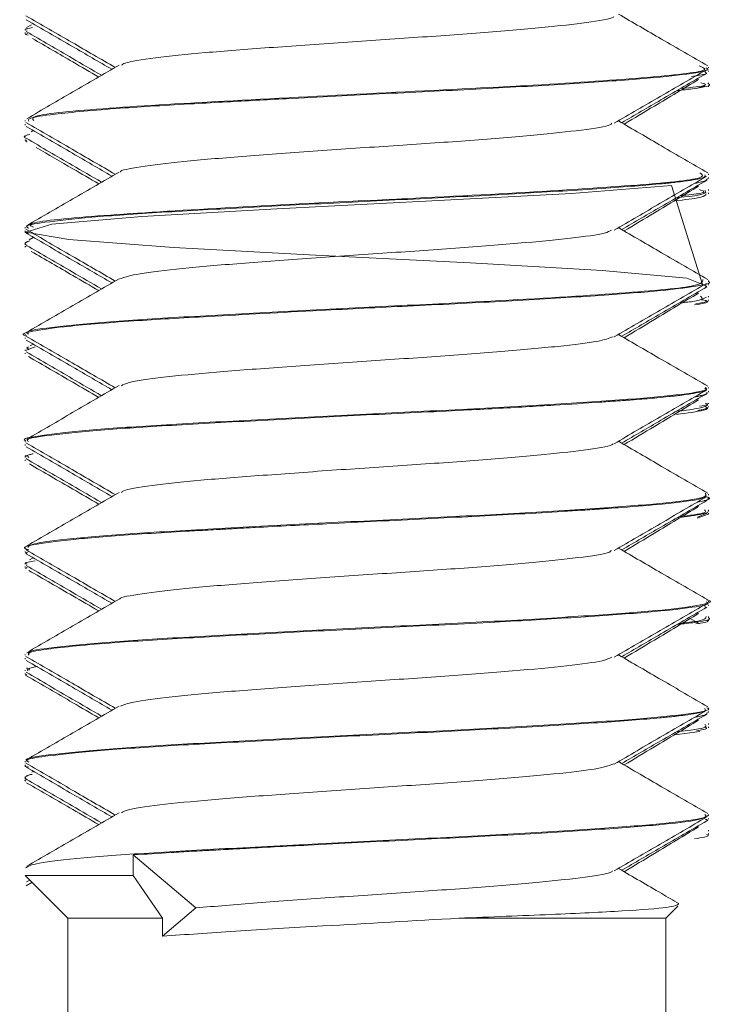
# Model space of a CAD drawing. Header units: millimetres. Extents: x -336 to 487, y -1247 to -28.
# Tile 37 of 49: x 369.45 to 377.58, y -494.82 to -483.29. Entities that reach past the tile are written whole.
import ezdxf

# ---------------------------------------------------------------- set-up
doc = ezdxf.new("R2010")
doc.units = ezdxf.units.MM

msp = doc.modelspace()

# ---------------------------------------------------------------- linework, layer by layer
at = {"color": 7, "linetype": 'Continuous', "lineweight": 15}
for p, q in [((369.515, -483.407), (369.515, -483.416)), ((369.515, -483.445), (369.515, -483.456)), ((369.589, -483.355), (369.533, -483.387)), ((377.515, -483.858), (377.515, -483.849)), ((377.515, -483.902), (377.515, -483.891)), ((377.515, -484.042), (377.515, -484.032)), ((377.474, -484.07), (377.375, -484.099)), ((377.515, -484.081), (377.515, -484.07)), ((369.515, -484.474), (369.515, -484.483)), ((369.515, -484.517), (369.515, -484.527)), ((369.611, -484.592), (369.586, -484.607)), ((369.515, -484.657), (369.515, -484.667)), ((369.515, -484.696), (369.515, -484.706)), ((377.515, -485.108), (377.515, -485.099)), ((377.515, -485.152), (377.515, -485.142)), ((377.515, -485.292), (377.515, -485.282)), ((377.515, -485.331), (377.515, -485.321)), ((369.515, -485.723), (369.515, -485.733)), ((369.515, -485.767), (369.515, -485.777)), ((369.611, -485.842), (369.563, -485.87)), ((369.515, -485.907), (369.515, -485.917)), ((369.515, -485.946), (369.515, -485.956)), ((377.493, -486.421), (377.472, -486.402)), ((377.515, -486.358), (377.515, -486.348)), ((377.515, -486.402), (377.515, -486.392)), ((377.429, -486.574), (377.492, -486.542)), ((377.515, -486.542), (377.515, -486.531)), ((377.515, -486.581), (377.515, -486.571)), ((369.515, -486.973), (369.515, -486.983)), ((369.515, -487.017), (369.515, -487.027)), ((369.521, -487.167), (369.633, -487.125)), ((369.554, -487.125), (369.533, -487.137)), ((369.542, -487.137), (369.558, -487.157)), ((369.611, -487.092), (369.575, -487.113)), ((369.515, -487.157), (369.515, -487.167)), ((369.515, -487.196), (369.515, -487.206)), ((377.515, -487.608), (377.515, -487.598)), ((377.515, -487.652), (377.515, -487.642)), ((377.515, -487.792), (377.515, -487.782)), ((377.515, -487.831), (377.515, -487.821)), ((369.515, -488.223), (369.515, -488.233)), ((369.515, -488.267), (369.515, -488.277)), ((369.515, -488.406), (369.515, -488.417)), ((369.515, -488.446), (369.515, -488.456)), ((377.515, -488.858), (377.515, -488.848)), ((377.515, -488.902), (377.515, -488.892)), ((377.383, -489.127), (377.511, -489.081)), ((377.5, -489.071), (377.387, -489.116)), ((377.515, -489.042), (377.515, -489.032)), ((377.515, -489.081), (377.515, -489.071)), ((369.515, -489.473), (369.515, -489.483)), ((369.515, -489.517), (369.515, -489.527)), ((369.515, -489.657), (369.515, -489.666)), ((369.611, -489.592), (369.568, -489.617)), ((369.515, -489.696), (369.515, -489.706)), ((369.52, -489.716), (369.54, -489.706)), ((377.515, -490.108), (377.515, -490.098)), ((377.477, -490.171), (377.472, -490.152)), ((377.515, -490.152), (377.515, -490.142)), ((377.409, -490.366), (377.301, -490.302)), ((377.515, -490.292), (377.515, -490.281)), ((377.515, -490.331), (377.515, -490.321)), ((369.515, -490.723), (369.515, -490.733)), ((369.515, -490.767), (369.515, -490.777)), ((369.515, -490.907), (369.515, -490.917)), ((369.515, -490.946), (369.515, -490.956)), ((369.543, -490.881), (369.533, -490.887)), ((369.567, -490.887), (369.561, -490.907)), ((377.515, -491.358), (377.515, -491.348)), ((377.515, -491.402), (377.515, -491.392)), ((377.122, -491.665), (377.415, -491.625)), ((377.515, -491.542), (377.515, -491.532)), ((377.515, -491.581), (377.515, -491.571)), ((369.515, -491.973), (369.515, -491.983)), ((369.515, -492.017), (369.515, -492.027)), ((369.611, -492.092), (369.592, -492.103)), ((369.515, -492.156), (369.515, -492.167)), ((369.515, -492.196), (369.515, -492.206)), ((377.515, -492.608), (377.515, -492.598)), ((377.515, -492.652), (377.515, -492.642)), ((377.515, -492.792), (377.515, -492.782)), ((377.515, -492.831), (377.515, -492.821)), ((370.78, -493.07), (370.78, -493.311)), ((370.78, -493.07), (371.514, -493.69)), ((369.515, -493.311), (370.015, -493.811)), ((370.78, -493.311), (369.515, -493.311)), ((369.57, -493.366), (369.533, -493.387)), ((370.78, -493.311), (371.122, -493.811)), ((369.595, -493.391), (369.526, -493.43)), ((371.514, -493.69), (371.122, -494.021)), ((377.015, -493.811), (377.155, -493.67)), ((370.015, -493.811), (370.015, -508.811)), ((370.015, -493.811), (371.122, -493.811)), ((371.122, -493.811), (371.122, -494.021)), ((374.593, -493.811), (377.015, -493.811)), ((377.015, -508.811), (377.015, -493.811))]:
    msp.add_line(p, q, dxfattribs=at)
at = {"color": 7, "linetype": 'Continuous', "lineweight": 15, "flags": 128}
msp.add_lwpolyline([(377.444, -486.392), (377.081, -485.235), (375.913, -485.327), (374.277, -485.415), (372.461, -485.508), (370.881, -485.597), (369.826, -485.688), (369.522, -485.779), (370.026, -485.868), (371.252, -485.96), (372.916, -486.049), (374.725, -486.141), (376.272, -486.23), (377.263, -486.32), (377.495, -486.412), (377.495, -486.412)], dxfattribs=at)
at = {"color": 7, "linetype": 'Continuous', "lineweight": 15}
for points, knots in [([(369.525, -483.247), (369.705, -483.352), (370.053, -483.553), (370.401, -483.755), (370.569, -483.853)], [0, 0, 0, 0, 0.517336, 1, 1, 1, 1]), ([(369.529, -483.294), (369.709, -483.398), (370.043, -483.592), (370.377, -483.786), (370.531, -483.875)], [0, 0, 0, 0, 0.5397707, 1, 1, 1, 1]), ([(376.408, -483.257), (376.408, -483.257), (376.409, -483.278), (376.164, -483.321), (375.677, -483.377), (374.963, -483.441), (374.124, -483.5), (373.227, -483.559), (372.36, -483.622), (371.591, -483.679), (371.014, -483.741), (370.685, -483.791), (370.654, -483.819), (370.645, -483.828)], [0, 0, 0, 0, 0.002796, 0.109366, 0.213685, 0.32036, 0.425852, 0.530935, 0.637723, 0.74212, 0.848478, 0.954549, 1, 1, 1, 1]), ([(377.507, -483.835), (377.327, -483.731), (376.978, -483.529), (376.629, -483.326), (376.46, -483.228)], [0, 0, 0, 0, 0.515927, 1, 1, 1, 1]), ([(369.552, -483.475), (369.539, -483.472), (369.506, -483.466), (369.528, -483.46), (369.541, -483.456)], [0, 0, 0, 0, 0.411339, 1, 1, 1, 1]), ([(369.537, -483.416), (369.528, -483.413), (369.499, -483.403), (369.558, -483.393), (369.601, -483.386)], [0, 0, 0, 0, 0.288225, 1, 1, 1, 1]), ([(369.527, -483.432), (369.707, -483.537), (370.001, -483.707), (370.296, -483.879), (370.41, -483.945)], [0, 0, 0, 0, 0.611587, 1, 1, 1, 1]), ([(369.6, -483.514), (369.758, -483.605), (370.017, -483.755), (370.276, -483.906), (370.377, -483.965)], [0, 0, 0, 0, 0.609118, 1, 1, 1, 1]), ([(370.614, -483.827), (370.435, -483.931), (370.075, -484.14), (369.715, -484.348), (369.535, -484.453)], [0, 0, 0, 0, 0.499694, 1, 1, 1, 1]), ([(369.557, -484.483), (369.552, -484.472), (369.539, -484.444), (369.875, -484.395), (370.519, -484.334), (371.291, -484.288), (371.963, -484.251), (372.703, -484.211), (373.729, -484.159), (374.883, -484.104), (375.919, -484.044), (376.76, -483.986), (377.302, -483.931), (377.545, -483.885), (377.496, -483.862), (377.487, -483.858)], [0, 0, 0, 0, 0.055268, 0.134327, 0.243455, 0.331208, 0.36567, 0.424276, 0.517588, 0.608931, 0.702328, 0.79501, 0.886713, 0.980314, 1, 1, 1, 1]), ([(377.405, -483.836), (377.445, -483.85), (377.567, -483.894), (376.889, -483.969), (375.542, -484.061), (373.741, -484.148), (371.899, -484.243), (370.414, -484.329), (369.567, -484.41), (369.602, -484.457), (369.615, -484.474)], [0, 0, 0, 0, 0.067325, 0.209247, 0.351413, 0.492348, 0.635323, 0.77606, 0.918759, 1, 1, 1, 1]), ([(376.411, -484.507), (376.591, -484.402), (376.95, -484.193), (377.311, -483.984), (377.491, -483.88)], [0, 0, 0, 0, 0.499656, 1, 1, 1, 1]), ([(377.316, -483.958), (377.383, -483.949), (377.516, -483.931), (377.486, -483.911), (377.472, -483.902)], [0, 0, 0, 0, 0.509237, 1, 1, 1, 1]), ([(376.499, -484.5), (376.652, -484.411), (376.984, -484.218), (377.317, -484.025), (377.497, -483.921)], [0, 0, 0, 0, 0.460378, 1, 1, 1, 1]), ([(376.528, -484.517), (376.646, -484.446), (376.937, -484.272), (377.227, -484.097), (377.399, -483.993)], [0, 0, 0, 0, 0.406138, 1, 1, 1, 1]), ([(377.427, -484.032), (377.46, -484.042), (377.541, -484.064), (377.319, -484.087), (377.189, -484.1)], [0, 0, 0, 0, 0.409917, 1, 1, 1, 1]), ([(377.147, -484.124), (377.21, -484.117), (377.452, -484.092), (377.565, -484.063), (377.51, -484.042), (377.507, -484.042)], [0, 0, 0, 0, 0.252171, 0.966306, 1, 1, 1, 1]), ([(377.507, -485.085), (377.327, -484.981), (376.978, -484.779), (376.629, -484.576), (376.46, -484.478)], [0, 0, 0, 0, 0.515927, 1, 1, 1, 1]), ([(369.525, -484.497), (369.705, -484.602), (370.053, -484.803), (370.401, -485.005), (370.569, -485.103)], [0, 0, 0, 0, 0.517336, 1, 1, 1, 1]), ([(369.529, -484.544), (369.709, -484.648), (370.043, -484.842), (370.377, -485.036), (370.531, -485.125)], [0, 0, 0, 0, 0.5397707, 1, 1, 1, 1]), ([(376.383, -484.507), (376.378, -484.513), (376.359, -484.54), (376.055, -484.586), (375.5, -484.644), (374.746, -484.708), (373.883, -484.765), (372.985, -484.826), (372.139, -484.889), (371.409, -484.945), (370.899, -485.009), (370.636, -485.051), (370.632, -485.074), (370.632, -485.077)], [0, 0, 0, 0, 0.03245, 0.138398, 0.243085, 0.349934, 0.454567, 0.560583, 0.666992, 0.771372, 0.878148, 0.983312, 1, 1, 1, 1]), ([(369.528, -484.682), (369.527, -484.682), (369.488, -484.67), (369.514, -484.653), (369.558, -484.638), (369.57, -484.633)], [0, 0, 0, 0, 0.01915, 0.724678, 1, 1, 1, 1]), ([(369.537, -484.725), (369.532, -484.723), (369.514, -484.717), (369.524, -484.711), (369.532, -484.706)], [0, 0, 0, 0, 0.253305, 1, 1, 1, 1]), ([(369.527, -484.682), (369.707, -484.787), (370.001, -484.957), (370.296, -485.129), (370.41, -485.195)], [0, 0, 0, 0, 0.611587, 1, 1, 1, 1]), ([(369.645, -484.79), (369.788, -484.873), (370.032, -485.014), (370.276, -485.156), (370.377, -485.215)], [0, 0, 0, 0, 0.5850163, 1, 1, 1, 1]), ([(369.557, -485.733), (369.545, -485.727), (369.496, -485.704), (369.736, -485.664), (370.245, -485.606), (371.08, -485.548), (372.112, -485.493), (373.261, -485.432), (374.433, -485.376), (375.528, -485.318), (376.301, -485.268), (376.732, -485.235), (376.915, -485.219), (376.999, -485.211), (377.039, -485.207), (377.059, -485.205), (377.068, -485.204), (377.073, -485.204), (377.076, -485.203), (377.077, -485.203), (377.077, -485.203), (377.078, -485.203), (377.078, -485.203), (377.078, -485.203), (377.078, -485.203), (377.078, -485.203), (377.078, -485.203), (377.098, -485.201), (377.153, -485.195), (377.307, -485.175), (377.489, -485.145), (377.479, -485.12), (377.474, -485.108)], [0, 0, 0, 0, 0.028646, 0.1090848, 0.2024555, 0.295096, 0.3867768, 0.4803471, 0.5721044, 0.6646545, 0.7580646, 0.8038455, 0.8267495, 0.8382031, 0.8439301, 0.8467936, 0.8482253, 0.8489412, 0.8492991, 0.8494781, 0.8495676, 0.8496123, 0.8496347, 0.8496459, 0.8496515, 0.8496543, 0.8496557, 0.8496571, 0.8604065, 0.8795796, 0.9431048, 1, 1, 1, 1]), ([(370.614, -485.077), (370.435, -485.181), (370.075, -485.39), (369.715, -485.598), (369.535, -485.703)], [0, 0, 0, 0, 0.499694, 1, 1, 1, 1]), ([(377.414, -485.086), (377.442, -485.106), (377.511, -485.156), (376.691, -485.234), (375.237, -485.328), (373.4, -485.415), (371.587, -485.509), (370.211, -485.597), (369.501, -485.669), (369.589, -485.712), (369.614, -485.723)], [0, 0, 0, 0, 0.093038, 0.234293, 0.377192, 0.517981, 0.66097, 0.802093, 0.944097, 1, 1, 1, 1]), ([(376.411, -485.757), (376.591, -485.652), (376.95, -485.443), (377.311, -485.234), (377.491, -485.13)], [0, 0, 0, 0, 0.499656, 1, 1, 1, 1]), ([(376.499, -485.75), (376.652, -485.661), (376.984, -485.468), (377.317, -485.275), (377.497, -485.171)], [0, 0, 0, 0, 0.460378, 1, 1, 1, 1]), ([(377.355, -485.209), (377.359, -485.208), (377.367, -485.207), (377.375, -485.205), (377.381, -485.204), (377.383, -485.204), (377.385, -485.203), (377.385, -485.203), (377.386, -485.203), (377.386, -485.203), (377.386, -485.203), (377.386, -485.203), (377.386, -485.203), (377.386, -485.203), (377.386, -485.203), (377.397, -485.201), (377.427, -485.195), (377.494, -485.178), (377.499, -485.163), (377.502, -485.152)], [0, 0, 0, 0, 0.039023, 0.070687, 0.08652, 0.094436, 0.098394, 0.100373, 0.101362, 0.101857, 0.102104, 0.102228, 0.10229, 0.102321, 0.102336, 0.102352, 0.221219, 0.433236, 1, 1, 1, 1]), ([(376.528, -485.767), (376.646, -485.696), (376.937, -485.522), (377.227, -485.347), (377.399, -485.243)], [0, 0, 0, 0, 0.406138, 1, 1, 1, 1]), ([(377.14, -485.378), (377.148, -485.378), (377.365, -485.358), (377.506, -485.329), (377.48, -485.301), (377.472, -485.292)], [0, 0, 0, 0, 0.02685, 0.69824, 1, 1, 1, 1]), ([(377.41, -485.282), (377.453, -485.297), (377.52, -485.321), (377.275, -485.345), (377.182, -485.353)], [0, 0, 0, 0, 0.623397, 1, 1, 1, 1]), ([(377.121, -485.415), (377.235, -485.402), (377.48, -485.374), (377.484, -485.346), (377.486, -485.331)], [0, 0, 0, 0, 0.466182, 1, 1, 1, 1]), ([(369.525, -485.747), (369.705, -485.852), (370.053, -486.053), (370.401, -486.255), (370.569, -486.353)], [0, 0, 0, 0, 0.517336, 1, 1, 1, 1]), ([(376.38, -485.756), (376.359, -485.768), (376.305, -485.801), (375.926, -485.851), (375.31, -485.911), (374.52, -485.974), (373.639, -486.031), (372.748, -486.094), (371.925, -486.154), (371.252, -486.212), (370.779, -486.274), (370.672, -486.311), (370.622, -486.328)], [0, 0, 0, 0, 0.062012, 0.166729, 0.272013, 0.378364, 0.482392, 0.588706, 0.694076, 0.798713, 0.905238, 1, 1, 1, 1]), ([(377.507, -486.335), (377.327, -486.231), (376.978, -486.029), (376.629, -485.826), (376.46, -485.728)], [0, 0, 0, 0, 0.515927, 1, 1, 1, 1]), ([(369.559, -485.794), (369.534, -485.79), (369.502, -485.784), (369.522, -485.778), (369.527, -485.777)], [0, 0, 0, 0, 0.768584, 1, 1, 1, 1]), ([(369.529, -485.794), (369.709, -485.898), (370.043, -486.092), (370.377, -486.286), (370.531, -486.375)], [0, 0, 0, 0, 0.539771, 1, 1, 1, 1]), ([(369.517, -485.956), (369.516, -485.956), (369.507, -485.953), (369.518, -485.949), (369.528, -485.946)], [0, 0, 0, 0, 0.088989, 1, 1, 1, 1]), ([(369.535, -485.932), (369.528, -485.93), (369.509, -485.923), (369.514, -485.913), (369.522, -485.904), (369.529, -485.9), (369.533, -485.897), (369.535, -485.896), (369.536, -485.896), (369.536, -485.896), (369.537, -485.895), (369.537, -485.895), (369.537, -485.895), (369.537, -485.895), (369.537, -485.895), (369.537, -485.895), (369.537, -485.895), (369.537, -485.895), (369.541, -485.893), (369.55, -485.889), (369.563, -485.885), (369.57, -485.884)], [0, 0, 0, 0, 0.145482, 0.450299, 0.602733, 0.678954, 0.717065, 0.73612, 0.745648, 0.750412, 0.752794, 0.753985, 0.75458, 0.754878, 0.755027, 0.755101, 0.755138, 0.755157, 0.755176, 0.879816, 1, 1, 1, 1]), ([(369.527, -485.932), (369.707, -486.037), (370.001, -486.207), (370.296, -486.379), (370.41, -486.445)], [0, 0, 0, 0, 0.611587, 1, 1, 1, 1]), ([(369.587, -486.006), (369.749, -486.1), (370.013, -486.253), (370.276, -486.406), (370.377, -486.465)], [0, 0, 0, 0, 0.61568, 1, 1, 1, 1]), ([(377.449, -486.336), (377.448, -486.362), (377.445, -486.418), (376.469, -486.5), (375.089, -486.585), (373.684, -486.651), (372.466, -486.714), (371.344, -486.774), (370.411, -486.832), (369.791, -486.896), (369.498, -486.94), (369.544, -486.966), (369.555, -486.973)], [0, 0, 0, 0, 0.118338, 0.258834, 0.401547, 0.49513, 0.59076, 0.685544, 0.779672, 0.875491, 0.969205, 1, 1, 1, 1]), ([(370.614, -486.327), (370.435, -486.431), (370.075, -486.64), (369.715, -486.848), (369.535, -486.953)], [0, 0, 0, 0, 0.499694, 1, 1, 1, 1]), ([(369.532, -486.997), (369.529, -486.996), (369.448, -486.977), (369.579, -486.942), (369.953, -486.884), (370.683, -486.823), (371.723, -486.764), (372.848, -486.703), (374.032, -486.644), (375.117, -486.592), (376.109, -486.532), (376.882, -486.476), (377.365, -486.42), (377.574, -486.378), (377.514, -486.358), (377.514, -486.358)], [0, 0, 0, 0, 0.003821, 0.089054, 0.173031, 0.278016, 0.361642, 0.468582, 0.548512, 0.636322, 0.727784, 0.817655, 0.901136, 0.999485, 1, 1, 1, 1]), ([(376.411, -487.007), (376.591, -486.902), (376.95, -486.693), (377.311, -486.484), (377.491, -486.38)], [0, 0, 0, 0, 0.499656, 1, 1, 1, 1]), ([(376.499, -487), (376.652, -486.911), (376.984, -486.718), (377.317, -486.525), (377.497, -486.421)], [0, 0, 0, 0, 0.460378, 1, 1, 1, 1]), ([(376.528, -487.017), (376.646, -486.946), (376.937, -486.772), (377.227, -486.597), (377.399, -486.493)], [0, 0, 0, 0, 0.406138, 1, 1, 1, 1]), ([(377.422, -486.531), (377.448, -486.553), (377.481, -486.58), (377.227, -486.605), (377.169, -486.611)], [0, 0, 0, 0, 0.77048, 1, 1, 1, 1]), ([(377.35, -486.632), (377.434, -486.619), (377.54, -486.602), (377.498, -486.585), (377.489, -486.581)], [0, 0, 0, 0, 0.7929274, 1, 1, 1, 1]), ([(377.438, -486.571), (377.469, -486.578), (377.532, -486.594), (377.424, -486.609), (377.368, -486.616)], [0, 0, 0, 0, 0.487952, 1, 1, 1, 1]), ([(369.525, -486.997), (369.705, -487.102), (370.053, -487.303), (370.401, -487.505), (370.569, -487.603)], [0, 0, 0, 0, 0.517336, 1, 1, 1, 1]), ([(376.398, -487.005), (376.349, -487.023), (376.247, -487.062), (375.779, -487.117), (375.109, -487.179), (374.286, -487.24), (373.394, -487.297), (372.516, -487.361), (371.723, -487.419), (371.105, -487.479), (370.721, -487.534), (370.664, -487.566), (370.643, -487.578)], [0, 0, 0, 0, 0.091695, 0.195811, 0.30187, 0.40766, 0.51195, 0.618497, 0.722955, 0.828532, 0.934739, 1, 1, 1, 1]), ([(377.507, -487.585), (377.327, -487.481), (376.978, -487.279), (376.629, -487.076), (376.46, -486.978)], [0, 0, 0, 0, 0.5159274, 1, 1, 1, 1]), ([(369.529, -487.044), (369.709, -487.148), (370.043, -487.342), (370.377, -487.536), (370.531, -487.625)], [0, 0, 0, 0, 0.539771, 1, 1, 1, 1]), ([(369.527, -487.182), (369.707, -487.287), (370.001, -487.457), (370.296, -487.629), (370.41, -487.695)], [0, 0, 0, 0, 0.611587, 1, 1, 1, 1]), ([(369.554, -487.237), (369.727, -487.337), (370.001, -487.496), (370.276, -487.656), (370.377, -487.715)], [0, 0, 0, 0, 0.631225, 1, 1, 1, 1]), ([(377.476, -487.598), (377.487, -487.604), (377.534, -487.63), (377.242, -487.68), (376.62, -487.737), (375.692, -487.799), (374.57, -487.86), (373.349, -487.917), (372.148, -487.981), (371.07, -488.039), (370.204, -488.099), (369.683, -488.162), (369.461, -488.2), (369.521, -488.222), (369.524, -488.223)], [0, 0, 0, 0, 0.0299761, 0.1274873, 0.2228271, 0.3199373, 0.4168034, 0.5123008, 0.609857, 0.7055078, 0.8021799, 0.8994255, 0.9947062, 1, 1, 1, 1]), ([(370.614, -487.577), (370.435, -487.681), (370.075, -487.89), (369.715, -488.098), (369.535, -488.203)], [0, 0, 0, 0, 0.499694, 1, 1, 1, 1]), ([(369.556, -488.233), (369.545, -488.225), (369.51, -488.199), (369.796, -488.155), (370.386, -488.095), (371.272, -488.038), (372.335, -487.981), (373.504, -487.92), (374.414, -487.877), (375.142, -487.839), (375.693, -487.807), (376.146, -487.778), (376.398, -487.76), (376.496, -487.753), (376.539, -487.75), (376.558, -487.748), (376.568, -487.748), (376.572, -487.747), (376.575, -487.747), (376.576, -487.747), (376.576, -487.747), (376.577, -487.747), (376.577, -487.747), (376.577, -487.747), (376.577, -487.747), (376.577, -487.747), (376.577, -487.747), (376.578, -487.747), (376.581, -487.747), (376.59, -487.746), (376.621, -487.744), (376.737, -487.735), (376.891, -487.722), (377.031, -487.708), (377.106, -487.7), (377.144, -487.696), (377.162, -487.693), (377.171, -487.692), (377.176, -487.692), (377.178, -487.691), (377.179, -487.691), (377.18, -487.691), (377.18, -487.691), (377.18, -487.691), (377.18, -487.691), (377.18, -487.691), (377.18, -487.691), (377.181, -487.691), (377.196, -487.689), (377.242, -487.683), (377.375, -487.663), (377.515, -487.637), (377.485, -487.616), (377.474, -487.608)], [0, 0, 0, 0, 0.0367208, 0.1259886, 0.2216495, 0.3118048, 0.4058851, 0.4993414, 0.5906948, 0.6226028, 0.6839273, 0.7384562, 0.7598215, 0.7690238, 0.7732546, 0.7752774, 0.7762656, 0.7767539, 0.7769966, 0.7771176, 0.777178, 0.7772082, 0.7772233, 0.7772308, 0.7772346, 0.7772365, 0.7772374, 0.7772384, 0.7775905, 0.7782755, 0.780644, 0.7893748, 0.8227982, 0.844866, 0.8566239, 0.8626838, 0.865759, 0.8673078, 0.8680851, 0.8684744, 0.8686692, 0.8687667, 0.8688155, 0.8688398, 0.868852, 0.8688581, 0.8688612, 0.8688627, 0.8688642, 0.8783611, 0.8971534, 0.9625224, 1, 1, 1, 1]), ([(376.411, -488.257), (376.591, -488.152), (376.95, -487.943), (377.311, -487.734), (377.491, -487.63)], [0, 0, 0, 0, 0.499656, 1, 1, 1, 1]), ([(376.499, -488.25), (376.652, -488.161), (376.984, -487.968), (377.317, -487.775), (377.497, -487.671)], [0, 0, 0, 0, 0.460378, 1, 1, 1, 1]), ([(377.355, -487.709), (377.36, -487.708), (377.38, -487.705), (377.402, -487.7), (377.421, -487.696), (377.43, -487.693), (377.435, -487.692), (377.437, -487.692), (377.438, -487.691), (377.439, -487.691), (377.439, -487.691), (377.439, -487.691), (377.439, -487.691), (377.439, -487.691), (377.439, -487.691), (377.439, -487.691), (377.439, -487.691), (377.447, -487.689), (377.468, -487.683), (377.507, -487.67), (377.499, -487.659), (377.494, -487.652)], [0, 0, 0, 0, 0.04462, 0.175225, 0.242537, 0.276695, 0.293899, 0.302533, 0.306858, 0.309022, 0.310104, 0.310646, 0.310917, 0.311052, 0.31112, 0.311154, 0.31117, 0.311187, 0.416677, 0.625418, 1, 1, 1, 1]), ([(376.528, -488.267), (376.646, -488.196), (376.937, -488.022), (377.227, -487.847), (377.399, -487.743)], [0, 0, 0, 0, 0.406138, 1, 1, 1, 1]), ([(377.14, -487.915), (377.265, -487.898), (377.438, -487.875), (377.514, -487.847), (377.503, -487.836), (377.498, -487.831)], [0, 0, 0, 0, 0.603961, 0.83826, 1, 1, 1, 1]), ([(377.144, -487.876), (377.183, -487.872), (377.292, -487.862), (377.411, -487.839), (377.518, -487.814), (377.504, -487.796), (377.501, -487.792)], [0, 0, 0, 0, 0.1364095, 0.3749041, 0.8332704, 1, 1, 1, 1]), ([(377.472, -487.821), (377.494, -487.834), (377.519, -487.849), (377.408, -487.864), (377.391, -487.867)], [0, 0, 0, 0, 0.844602, 1, 1, 1, 1]), ([(377.478, -487.782), (377.493, -487.787), (377.527, -487.8), (377.451, -487.812), (377.41, -487.818)], [0, 0, 0, 0, 0.461445, 1, 1, 1, 1]), ([(369.525, -488.247), (369.705, -488.352), (370.053, -488.553), (370.401, -488.755), (370.569, -488.853)], [0, 0, 0, 0, 0.517336, 1, 1, 1, 1]), ([(369.529, -488.294), (369.709, -488.398), (370.043, -488.592), (370.377, -488.786), (370.531, -488.875)], [0, 0, 0, 0, 0.539771, 1, 1, 1, 1]), ([(376.398, -488.257), (376.397, -488.259), (376.393, -488.282), (376.132, -488.326), (375.622, -488.383), (374.896, -488.446), (374.048, -488.505), (373.15, -488.564), (372.289, -488.628), (371.533, -488.684), (370.976, -488.747), (370.669, -488.794), (370.648, -488.821), (370.643, -488.828)], [0, 0, 0, 0, 0.012131, 0.118546, 0.222922, 0.329693, 0.434869, 0.540273, 0.646983, 0.751316, 0.857847, 0.963669, 1, 1, 1, 1]), ([(377.507, -488.835), (377.327, -488.731), (376.978, -488.529), (376.629, -488.326), (376.46, -488.228)], [0, 0, 0, 0, 0.515927, 1, 1, 1, 1]), ([(369.564, -488.388), (369.539, -488.392), (369.503, -488.398), (369.524, -488.405), (369.53, -488.406)], [0, 0, 0, 0, 0.705613, 1, 1, 1, 1]), ([(369.557, -488.417), (369.542, -488.405), (369.524, -488.391), (369.595, -488.378), (369.61, -488.375)], [0, 0, 0, 0, 0.7926318, 1, 1, 1, 1]), ([(369.527, -488.432), (369.707, -488.537), (370.001, -488.707), (370.296, -488.879), (370.41, -488.945)], [0, 0, 0, 0, 0.611587, 1, 1, 1, 1]), ([(369.566, -488.494), (369.735, -488.592), (370.006, -488.749), (370.276, -488.906), (370.377, -488.965)], [0, 0, 0, 0, 0.625603, 1, 1, 1, 1]), ([(369.558, -489.498), (369.541, -489.493), (369.463, -489.469), (369.636, -489.429), (370.095, -489.37), (370.772, -489.319), (371.32, -489.286), (371.613, -489.27), (371.764, -489.262), (371.841, -489.258), (371.88, -489.255), (371.899, -489.254), (371.909, -489.254), (371.913, -489.254), (371.916, -489.254), (371.917, -489.254), (371.918, -489.253), (371.918, -489.253), (371.918, -489.253), (371.918, -489.253), (371.918, -489.253), (371.918, -489.253), (371.919, -489.253), (371.922, -489.253), (371.93, -489.253), (371.955, -489.251), (372.048, -489.246), (372.406, -489.227), (373.141, -489.189), (374.213, -489.136), (375.144, -489.089), (375.729, -489.055), (376.003, -489.037), (376.134, -489.029), (376.198, -489.024), (376.229, -489.022), (376.245, -489.021), (376.253, -489.02), (376.257, -489.02), (376.259, -489.02), (376.259, -489.02), (376.26, -489.02), (376.26, -489.02), (376.26, -489.02), (376.26, -489.02), (376.26, -489.02), (376.26, -489.02), (376.271, -489.019), (376.298, -489.017), (376.379, -489.012), (376.633, -488.994), (377.062, -488.958), (377.454, -488.909), (377.478, -488.874), (377.489, -488.858)], [0, 0, 0, 0, 0.022962, 0.105231, 0.2031035, 0.2931911, 0.3383505, 0.3609443, 0.3722428, 0.3778923, 0.3807171, 0.3821295, 0.3828356, 0.3831887, 0.3833653, 0.3834536, 0.3834977, 0.3835198, 0.3835308, 0.3835363, 0.3835391, 0.3835405, 0.3835418, 0.3837874, 0.3842019, 0.3855377, 0.390236, 0.407738, 0.4750461, 0.5652209, 0.6550434, 0.7008546, 0.7237757, 0.7352383, 0.7409698, 0.7438356, 0.7452685, 0.745985, 0.7463432, 0.7465223, 0.7466119, 0.7466567, 0.7466791, 0.7466902, 0.7466958, 0.7466986, 0.7467, 0.7467014, 0.7499483, 0.7554712, 0.7733433, 0.8362996, 0.9269741, 1, 1, 1, 1]), ([(370.614, -488.827), (370.435, -488.931), (370.075, -489.14), (369.715, -489.348), (369.535, -489.453)], [0, 0, 0, 0, 0.499694, 1, 1, 1, 1]), ([(377.476, -488.836), (377.486, -488.852), (377.509, -488.888), (377.109, -488.946), (376.391, -489.003), (375.404, -489.066), (374.244, -489.125), (373.017, -489.184), (371.839, -489.248), (370.807, -489.304), (370.035, -489.367), (369.575, -489.423), (369.555, -489.458), (369.546, -489.473)], [0, 0, 0, 0, 0.07487, 0.170131, 0.263574, 0.359152, 0.453309, 0.547668, 0.643192, 0.736597, 0.831961, 0.926694, 1, 1, 1, 1]), ([(377.471, -488.873), (377.486, -488.877), (377.588, -488.9), (377.473, -488.925), (377.375, -488.945)], [0, 0, 0, 0, 0.148139, 1, 1, 1, 1]), ([(376.411, -489.507), (376.591, -489.402), (376.95, -489.193), (377.311, -488.984), (377.491, -488.88)], [0, 0, 0, 0, 0.499656, 1, 1, 1, 1]), ([(376.499, -489.5), (376.652, -489.411), (376.984, -489.218), (377.317, -489.025), (377.497, -488.921)], [0, 0, 0, 0, 0.460378, 1, 1, 1, 1]), ([(377.464, -488.921), (377.493, -488.916), (377.528, -488.909), (377.509, -488.903), (377.505, -488.902)], [0, 0, 0, 0, 0.817685, 1, 1, 1, 1]), ([(376.528, -489.517), (376.646, -489.446), (376.937, -489.272), (377.227, -489.097), (377.399, -488.993)], [0, 0, 0, 0, 0.406138, 1, 1, 1, 1]), ([(377.145, -489.125), (377.262, -489.11), (377.454, -489.085), (377.514, -489.057), (377.512, -489.044), (377.512, -489.042)], [0, 0, 0, 0, 0.552655, 0.904777, 1, 1, 1, 1]), ([(377.468, -489.032), (377.479, -489.043), (377.505, -489.07), (377.292, -489.096), (377.169, -489.112)], [0, 0, 0, 0, 0.4168622, 1, 1, 1, 1]), ([(369.534, -489.544), (369.531, -489.543), (369.505, -489.538), (369.528, -489.532), (369.548, -489.527)], [0, 0, 0, 0, 0.102504, 1, 1, 1, 1]), ([(369.525, -489.497), (369.705, -489.602), (370.053, -489.803), (370.401, -490.005), (370.569, -490.103)], [0, 0, 0, 0, 0.517336, 1, 1, 1, 1]), ([(369.529, -489.544), (369.709, -489.648), (370.043, -489.842), (370.377, -490.036), (370.531, -490.125)], [0, 0, 0, 0, 0.539771, 1, 1, 1, 1]), ([(376.38, -489.506), (376.371, -489.515), (376.342, -489.543), (376.016, -489.591), (375.441, -489.649), (374.676, -489.713), (373.806, -489.77), (372.91, -489.832), (372.071, -489.893), (371.355, -489.951), (370.867, -490.014), (370.621, -490.054), (370.623, -490.075), (370.623, -490.077)], [0, 0, 0, 0, 0.041815, 0.14749, 0.252407, 0.359229, 0.463699, 0.569938, 0.676147, 0.780637, 0.887464, 0.992344, 1, 1, 1, 1]), ([(377.507, -490.085), (377.327, -489.981), (376.978, -489.779), (376.629, -489.576), (376.46, -489.478)], [0, 0, 0, 0, 0.515927, 1, 1, 1, 1]), ([(369.539, -489.666), (369.53, -489.663), (369.495, -489.65), (369.573, -489.637), (369.631, -489.628)], [0, 0, 0, 0, 0.2529484, 1, 1, 1, 1]), ([(369.527, -489.682), (369.707, -489.787), (370.001, -489.957), (370.296, -490.129), (370.41, -490.195)], [0, 0, 0, 0, 0.611587, 1, 1, 1, 1]), ([(369.558, -489.74), (369.73, -489.839), (370.003, -489.997), (370.276, -490.156), (370.377, -490.215)], [0, 0, 0, 0, 0.629067, 1, 1, 1, 1]), ([(370.614, -490.077), (370.435, -490.181), (370.075, -490.39), (369.715, -490.598), (369.535, -490.703)], [0, 0, 0, 0, 0.499694, 1, 1, 1, 1]), ([(377.497, -490.085), (377.502, -490.087), (377.588, -490.107), (377.416, -490.151), (376.955, -490.211), (376.142, -490.269), (375.103, -490.333), (373.913, -490.39), (372.688, -490.452), (371.54, -490.513), (370.566, -490.571), (369.881, -490.634), (369.527, -490.683), (369.552, -490.713), (369.561, -490.723)], [0, 0, 0, 0, 0.005402, 0.1008424, 0.1954553, 0.2893921, 0.3850274, 0.4785662, 0.5736822, 0.6687716, 0.7623275, 0.8579678, 0.9518721, 1, 1, 1, 1]), ([(369.556, -490.733), (369.551, -490.721), (369.541, -490.696), (369.857, -490.646), (370.498, -490.585), (371.508, -490.525), (372.59, -490.467), (373.773, -490.407), (374.927, -490.352), (375.953, -490.292), (376.772, -490.235), (377.308, -490.18), (377.547, -490.135), (377.497, -490.112), (377.489, -490.108)], [0, 0, 0, 0, 0.056471, 0.124284, 0.24342, 0.336133, 0.425651, 0.518553, 0.616618, 0.703739, 0.796409, 0.888178, 0.981812, 1, 1, 1, 1]), ([(376.411, -490.757), (376.591, -490.652), (376.95, -490.443), (377.311, -490.234), (377.491, -490.13)], [0, 0, 0, 0, 0.499656, 1, 1, 1, 1]), ([(376.499, -490.75), (376.652, -490.661), (376.984, -490.468), (377.317, -490.275), (377.497, -490.171)], [0, 0, 0, 0, 0.460378, 1, 1, 1, 1]), ([(376.528, -490.767), (376.646, -490.696), (376.937, -490.522), (377.227, -490.347), (377.399, -490.243)], [0, 0, 0, 0, 0.406138, 1, 1, 1, 1]), ([(377.149, -490.373), (377.223, -490.365), (377.459, -490.339), (377.564, -490.311), (377.511, -490.292), (377.51, -490.292)], [0, 0, 0, 0, 0.302293, 0.977482, 1, 1, 1, 1]), ([(377.487, -490.281), (377.486, -490.299), (377.484, -490.326), (377.255, -490.351), (377.172, -490.36)], [0, 0, 0, 0, 0.6389653, 1, 1, 1, 1]), ([(377.487, -490.321), (377.497, -490.325), (377.538, -490.34), (377.44, -490.355), (377.367, -490.366)], [0, 0, 0, 0, 0.245162, 1, 1, 1, 1]), ([(369.525, -490.747), (369.705, -490.852), (370.053, -491.053), (370.401, -491.255), (370.569, -491.353)], [0, 0, 0, 0, 0.517336, 1, 1, 1, 1]), ([(369.529, -490.794), (369.709, -490.898), (370.043, -491.092), (370.377, -491.286), (370.531, -491.375)], [0, 0, 0, 0, 0.539771, 1, 1, 1, 1]), ([(376.383, -490.756), (376.355, -490.77), (376.287, -490.804), (375.882, -490.856), (375.248, -490.917), (374.447, -490.979), (373.561, -491.036), (372.674, -491.099), (371.86, -491.159), (371.204, -491.218), (370.76, -491.277), (370.671, -491.312), (370.631, -491.328)], [0, 0, 0, 0, 0.0713709, 0.1758414, 0.2814113, 0.3876282, 0.4916811, 0.5981122, 0.7031813, 0.8081131, 0.9145809, 1, 1, 1, 1]), ([(377.507, -491.335), (377.327, -491.231), (376.978, -491.029), (376.629, -490.826), (376.46, -490.728)], [0, 0, 0, 0, 0.515927, 1, 1, 1, 1]), ([(369.527, -490.932), (369.707, -491.037), (370.001, -491.207), (370.296, -491.379), (370.41, -491.445)], [0, 0, 0, 0, 0.611587, 1, 1, 1, 1]), ([(369.545, -490.917), (369.541, -490.901), (369.537, -490.883), (369.644, -490.867), (369.659, -490.864)], [0, 0, 0, 0, 0.859004, 1, 1, 1, 1]), ([(369.537, -490.975), (369.532, -490.973), (369.514, -490.967), (369.525, -490.96), (369.532, -490.956)], [0, 0, 0, 0, 0.290212, 1, 1, 1, 1]), ([(369.533, -490.975), (369.713, -491.079), (369.995, -491.242), (370.276, -491.406), (370.377, -491.465)], [0, 0, 0, 0, 0.640327, 1, 1, 1, 1]), ([(377.495, -491.348), (377.502, -491.35), (377.56, -491.373), (377.319, -491.418), (376.765, -491.476), (375.88, -491.537), (374.79, -491.599), (373.578, -491.656), (372.365, -491.719), (371.256, -491.779), (370.344, -491.838), (369.754, -491.901), (369.486, -491.943), (369.538, -491.968), (369.549, -491.973)], [0, 0, 0, 0, 0.0118959, 0.1094552, 0.2051183, 0.3017838, 0.3990392, 0.4943216, 0.5917722, 0.6879811, 0.7840649, 0.881549, 0.9768548, 1, 1, 1, 1]), ([(369.558, -491.983), (369.545, -491.977), (369.497, -491.953), (369.742, -491.914), (370.257, -491.855), (371.096, -491.797), (372.13, -491.742), (373.28, -491.681), (374.452, -491.625), (375.545, -491.567), (376.315, -491.517), (376.743, -491.484), (376.925, -491.468), (377.008, -491.46), (377.048, -491.456), (377.067, -491.454), (377.077, -491.453), (377.082, -491.453), (377.084, -491.452), (377.085, -491.452), (377.086, -491.452), (377.086, -491.452), (377.086, -491.452), (377.086, -491.452), (377.086, -491.452), (377.086, -491.452), (377.086, -491.452), (377.106, -491.45), (377.16, -491.444), (377.312, -491.424), (377.491, -491.395), (377.479, -491.37), (377.474, -491.358)], [0, 0, 0, 0, 0.029595, 0.110577, 0.203968, 0.296565, 0.388283, 0.481854, 0.573573, 0.666169, 0.75956, 0.805338, 0.828241, 0.839694, 0.84542, 0.848284, 0.849715, 0.850431, 0.850789, 0.850968, 0.851057, 0.851102, 0.851124, 0.851136, 0.851141, 0.851144, 0.851145, 0.851147, 0.861641, 0.880734, 0.94462, 1, 1, 1, 1]), ([(370.614, -491.327), (370.435, -491.431), (370.075, -491.64), (369.715, -491.848), (369.535, -491.953)], [0, 0, 0, 0, 0.499694, 1, 1, 1, 1]), ([(376.411, -492.007), (376.591, -491.902), (376.95, -491.693), (377.311, -491.484), (377.491, -491.38)], [0, 0, 0, 0, 0.499656, 1, 1, 1, 1]), ([(377.355, -491.459), (377.361, -491.458), (377.37, -491.456), (377.38, -491.454), (377.385, -491.453), (377.388, -491.453), (377.389, -491.452), (377.39, -491.452), (377.39, -491.452), (377.391, -491.452), (377.391, -491.452), (377.391, -491.452), (377.391, -491.452), (377.391, -491.452), (377.391, -491.452), (377.402, -491.45), (377.43, -491.444), (377.495, -491.427), (377.499, -491.412), (377.501, -491.402)], [0, 0, 0, 0, 0.055613, 0.087271, 0.1031, 0.111015, 0.114972, 0.11695, 0.11794, 0.118434, 0.118682, 0.118805, 0.118867, 0.118898, 0.118914, 0.118929, 0.234962, 0.44606, 1, 1, 1, 1]), ([(376.499, -492), (376.652, -491.911), (376.984, -491.718), (377.317, -491.525), (377.497, -491.421)], [0, 0, 0, 0, 0.460378, 1, 1, 1, 1]), ([(376.528, -492.017), (376.646, -491.946), (376.937, -491.772), (377.227, -491.597), (377.399, -491.493)], [0, 0, 0, 0, 0.406138, 1, 1, 1, 1]), ([(377.14, -491.628), (377.151, -491.627), (377.369, -491.607), (377.509, -491.578), (377.481, -491.55), (377.473, -491.542)], [0, 0, 0, 0, 0.034906, 0.708441, 1, 1, 1, 1]), ([(377.469, -491.571), (377.488, -491.58), (377.52, -491.596), (377.414, -491.611), (377.373, -491.616)], [0, 0, 0, 0, 0.6027343, 1, 1, 1, 1]), ([(377.507, -492.585), (377.327, -492.481), (376.978, -492.279), (376.629, -492.076), (376.46, -491.978)], [0, 0, 0, 0, 0.515927, 1, 1, 1, 1]), ([(369.56, -492.044), (369.533, -492.039), (369.501, -492.034), (369.521, -492.028), (369.524, -492.027)], [0, 0, 0, 0, 0.824023, 1, 1, 1, 1]), ([(369.525, -491.997), (369.705, -492.102), (370.053, -492.303), (370.401, -492.505), (370.569, -492.603)], [0, 0, 0, 0, 0.517336, 1, 1, 1, 1]), ([(369.529, -492.044), (369.709, -492.148), (370.043, -492.342), (370.377, -492.536), (370.531, -492.625)], [0, 0, 0, 0, 0.539771, 1, 1, 1, 1]), ([(376.408, -492.005), (376.348, -492.025), (376.227, -492.066), (375.729, -492.122), (375.044, -492.184), (374.211, -492.245), (373.317, -492.303), (372.443, -492.366), (371.662, -492.424), (371.062, -492.485), (370.704, -492.537), (370.66, -492.567), (370.645, -492.578)], [0, 0, 0, 0, 0.10104, 0.205077, 0.311298, 0.416831, 0.521313, 0.62785, 0.732108, 0.837924, 0.943947, 1, 1, 1, 1]), ([(369.52, -492.206), (369.518, -492.205), (369.502, -492.2), (369.522, -492.194), (369.539, -492.189)], [0, 0, 0, 0, 0.10798, 1, 1, 1, 1]), ([(369.535, -492.182), (369.528, -492.18), (369.509, -492.172), (369.515, -492.162), (369.523, -492.153), (369.53, -492.149), (369.534, -492.146), (369.537, -492.145), (369.538, -492.145), (369.538, -492.145), (369.539, -492.144), (369.539, -492.144), (369.539, -492.144), (369.539, -492.144), (369.539, -492.144), (369.539, -492.144), (369.539, -492.144), (369.539, -492.144), (369.54, -492.144), (369.544, -492.142), (369.559, -492.137), (369.569, -492.131), (369.594, -492.127), (369.597, -492.127)], [0, 0, 0, 0, 0.14396, 0.409697, 0.542589, 0.609038, 0.642263, 0.658875, 0.667181, 0.671334, 0.673411, 0.674449, 0.674968, 0.675228, 0.675358, 0.675423, 0.675455, 0.675471, 0.675487, 0.708933, 0.769961, 0.974744, 1, 1, 1, 1]), ([(369.527, -492.182), (369.707, -492.287), (370.001, -492.457), (370.296, -492.629), (370.41, -492.695)], [0, 0, 0, 0, 0.611587, 1, 1, 1, 1]), ([(369.533, -492.225), (369.713, -492.329), (369.995, -492.492), (370.276, -492.656), (370.377, -492.715)], [0, 0, 0, 0, 0.640327, 1, 1, 1, 1]), ([(377.471, -492.598), (377.482, -492.606), (377.521, -492.634), (377.202, -492.685), (376.551, -492.742), (375.602, -492.804), (374.468, -492.865), (373.244, -492.923), (372.05, -492.986), (370.983, -493.044), (370.156, -493.105), (369.613, -493.166), (369.551, -493.204), (369.52, -493.223)], [0, 0, 0, 0, 0.038339, 0.135769, 0.231037, 0.328295, 0.424925, 0.520597, 0.618143, 0.713612, 0.8105, 0.907578, 1, 1, 1, 1]), ([(370.614, -492.577), (370.435, -492.681), (370.075, -492.89), (369.715, -493.098), (369.535, -493.203)], [0, 0, 0, 0, 0.499694, 1, 1, 1, 1]), ([(370.78, -493.07), (370.925, -493.061), (371.142, -493.046), (371.425, -493.03), (371.57, -493.022), (371.644, -493.018), (371.681, -493.016), (371.699, -493.015), (371.709, -493.015), (371.713, -493.015), (371.716, -493.015), (371.717, -493.014), (371.717, -493.014), (371.718, -493.014), (371.718, -493.014), (371.718, -493.014), (371.718, -493.014), (371.718, -493.014), (371.757, -493.012), (371.868, -493.006), (372.227, -492.987), (372.939, -492.949), (373.991, -492.896), (375.127, -492.841), (376.127, -492.781), (376.886, -492.725), (377.409, -492.668), (377.477, -492.629), (377.513, -492.608)], [0, 0, 0, 0, 0.061878, 0.092836, 0.108316, 0.116057, 0.119927, 0.121863, 0.12283, 0.123314, 0.123556, 0.123677, 0.123737, 0.123768, 0.123783, 0.12379, 0.123794, 0.123796, 0.123798, 0.137898, 0.163679, 0.250156, 0.375659, 0.499372, 0.625783, 0.750241, 0.867191, 1, 1, 1, 1]), ([(376.411, -493.257), (376.591, -493.152), (376.95, -492.943), (377.311, -492.734), (377.491, -492.63)], [0, 0, 0, 0, 0.499656, 1, 1, 1, 1]), ([(376.499, -493.25), (376.652, -493.161), (376.984, -492.968), (377.317, -492.775), (377.497, -492.671)], [0, 0, 0, 0, 0.460378, 1, 1, 1, 1]), ([(377.495, -492.671), (377.496, -492.671), (377.525, -492.665), (377.499, -492.658), (377.475, -492.652)], [0, 0, 0, 0, 0.032885, 1, 1, 1, 1]), ([(376.528, -493.267), (376.646, -493.196), (376.937, -493.022), (377.227, -492.847), (377.399, -492.743)], [0, 0, 0, 0, 0.406138, 1, 1, 1, 1]), ([(377.35, -492.881), (377.436, -492.868), (377.542, -492.852), (377.499, -492.834), (377.491, -492.831)], [0, 0, 0, 0, 0.809983, 1, 1, 1, 1]), ([(377.17, -493.64), (377.102, -493.601), (376.866, -493.463), (376.629, -493.326), (376.46, -493.228)], [0, 0, 0, 0, 0.285499, 1, 1, 1, 1]), ([(376.39, -493.257), (376.388, -493.261), (376.378, -493.285), (376.098, -493.331), (375.566, -493.388), (374.828, -493.451), (373.972, -493.51), (373.077, -493.57), (372.21, -493.632), (371.744, -493.671), (371.514, -493.69)], [0, 0, 0, 0, 0.028241, 0.167909, 0.305295, 0.445761, 0.583684, 0.722674, 0.86283, 1, 1, 1, 1]), ([(374.593, -493.811), (374.965, -493.796), (375.709, -493.767), (376.552, -493.726), (377.107, -493.684), (377.148, -493.656), (377.168, -493.642)], [0, 0, 0, 0, 0.2501259, 0.5002516, 0.7503992, 1, 1, 1, 1]), ([(374.593, -493.811), (374.06, -493.841), (373.172, -493.891), (371.953, -493.964), (371.397, -494.002), (371.122, -494.021)], [0, 0, 0, 0, 0.43122, 0.718664, 1, 1, 1, 1])]:
    msp.add_open_spline(points, degree=3, knots=knots, dxfattribs=at)

doc.saveas('drawing.dxf')
